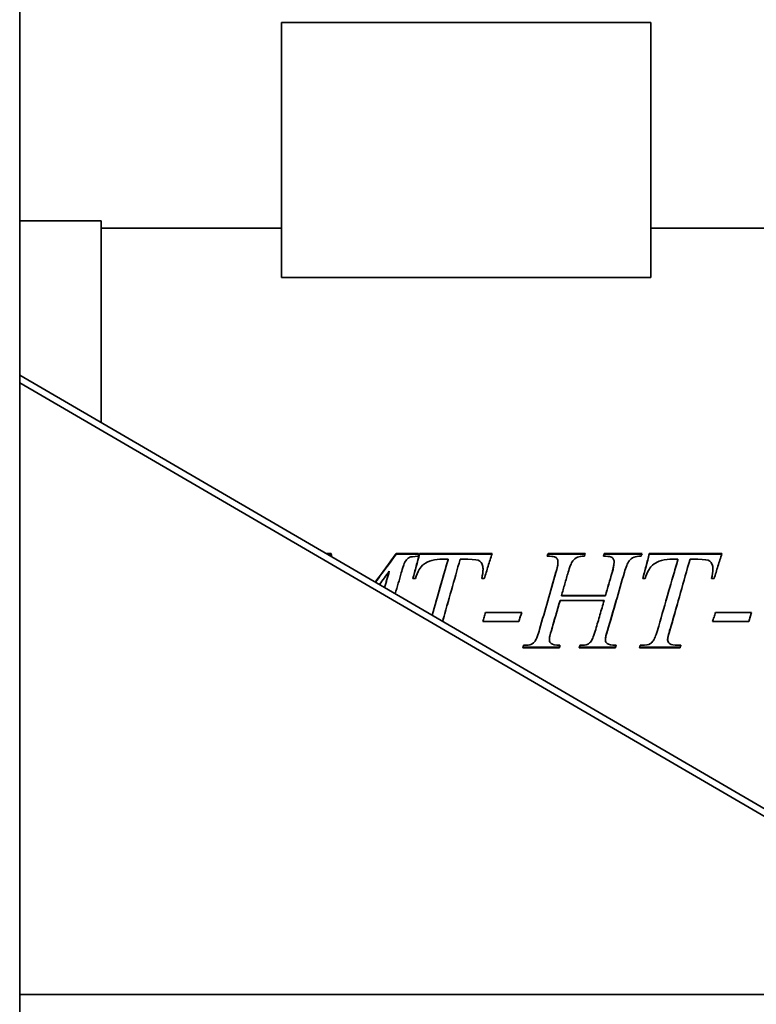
# Model space of a CAD drawing. Header units: millimetres. Extents: x 362 to 898, y 159 to 732.
# Tile 3 of 4: x 578 to 750, y 388 to 617. Entities that reach past the tile are written whole.
import ezdxf

# ---------------------------------------------------------------- set-up
doc = ezdxf.new("R2010")
doc.units = ezdxf.units.MM
doc.header["$LTSCALE"] = 3
doc.layers.add('Krawędzie widoczne(ISO)', color=7, linetype='Continuous', lineweight=35, true_color=0x262659)

msp = doc.modelspace()

# ---------------------------------------------------------------- linework, layer by layer
at = {"layer": 'Krawędzie widoczne(ISO)'}
for p, q in [((578.25, 732.5), (578.25, 158.5)), ((639.28, 616.2), (725.28, 616.2)), ((639.28, 616.2), (639.28, 556.77)), ((725.28, 616.2), (725.28, 556.77)), ((597.25, 570), (578.25, 570)), ((597.25, 523), (597.25, 570)), ((597.25, 568.3), (639.28, 568.3)), ((725.28, 568.3), (897.75, 568.3)), ((639.28, 556.77), (725.28, 556.77)), ((805.44, 401.78), (578.25, 534.06)), ((578.25, 532.24), (805.44, 399.96)), ((649.69, 492.47), (650.82, 492.47)), ((649.9, 492.34), (650.82, 492.34)), ((650.82, 492.34), (650.82, 492.47)), ((665.97, 492.47), (671.17, 492.47)), ((665.97, 492.34), (665.97, 492.47)), ((665.97, 492.34), (671.17, 492.34)), ((671.17, 491.88), (671.17, 492.47)), ((671.4, 492.34), (671.4, 492.47)), ((671.4, 492.47), (688.29, 492.47)), ((671.4, 492.34), (688.25, 492.34)), ((678.07, 491.17), (676.81, 491.17)), ((678.07, 491.06), (678.07, 491.17)), ((682.69, 491.17), (680.87, 491.17)), ((701.34, 492.47), (710.01, 492.47)), ((701.34, 492.34), (701.34, 492.47)), ((701.34, 492.34), (709.97, 492.34)), ((714.41, 492.47), (723.25, 492.47)), ((714.41, 492.34), (714.41, 492.47)), ((714.41, 492.34), (723.21, 492.34)), ((724.94, 492.34), (724.94, 492.47)), ((724.94, 492.47), (741.84, 492.47)), ((724.94, 492.34), (741.8, 492.34)), ((731.61, 491.17), (730.35, 491.17)), ((731.61, 491.06), (731.61, 491.17)), ((736.23, 491.17), (734.42, 491.17)), ((686.19, 488.85), (686.19, 488.93)), ((703.66, 490.47), (703.66, 490.58)), ((716.73, 490.47), (716.73, 490.58)), ((739.74, 488.85), (739.74, 488.93)), ((664.35, 488.32), (664.35, 488.39)), ((670.45, 486.66), (669.85, 486.66)), ((686.48, 486.66), (685.89, 486.66)), ((723.99, 486.66), (723.4, 486.66)), ((740.02, 486.66), (739.43, 486.66)), ((704.47, 482.67), (704.47, 482.69)), ((704.47, 482.69), (714.7, 482.69)), ((704.47, 482.67), (714.7, 482.67)), ((714.7, 482.67), (714.7, 482.69)), ((714.41, 481.57), (704.15, 481.57)), ((714.39, 481.5), (714.41, 481.57)), ((686.8, 478.79), (695.21, 478.79)), ((740.35, 478.79), (748.76, 478.79)), ((694.55, 476.63), (686.14, 476.63)), ((694.55, 476.69), (686.15, 476.69)), ((694.55, 476.69), (694.55, 476.63)), ((730.03, 475.71), (730.03, 475.64)), ((748.09, 476.63), (739.68, 476.63)), ((748.09, 476.69), (739.7, 476.69)), ((748.09, 476.69), (748.09, 476.63)), ((702.12, 474.6), (702.12, 474.52)), ((715.2, 474.6), (715.2, 474.52)), ((729.2, 472.53), (729.2, 472.42)), ((703.99, 470.53), (695.47, 470.53)), ((703.99, 470.66), (695.51, 470.66)), ((701.65, 472.46), (701.65, 472.35)), ((703.99, 470.66), (703.99, 470.53)), ((717.02, 470.53), (708.57, 470.53)), ((717.02, 470.66), (708.61, 470.66)), ((714.72, 472.46), (714.72, 472.35)), ((717.02, 470.66), (717.02, 470.53)), ((732.11, 470.53), (722.64, 470.53)), ((732.11, 470.66), (722.68, 470.66)), ((722.82, 471.12), (723.25, 471.12)), ((731.56, 471.12), (732.29, 471.12)), ((732.11, 470.66), (732.11, 470.53)), ((807.25, 389.81), (578.25, 389.81))]:
    msp.add_line(p, q, dxfattribs=at)
for centre, major_axis, ratio, start_param, end_param in [((701.24, 480.31), (30.29, 91.56), 0.038896, 1.450512, 1.456995), ((701.24, 480.3), (30.33, 90.62), 0.039303, 1.450652, 1.455797), ((709.93, 480.71), (-24.36, -90.02), 0.032363, 4.590085, 4.596677), ((714.33, 480.71), (24.36, 90.02), 0.032363, 1.448492, 1.455085), ((714.33, 480.7), (24.38, 89.05), 0.032714, 1.44859, 1.453824), ((723.15, 480.31), (-30.29, -91.56), 0.038896, 4.592105, 4.598588), ((695.56, 482.69), (30.29, 91.56), 0.038896, 4.592105, 4.598588), ((704.05, 481.99), (-18.69, -87.78), 0.025807, 1.446862, 1.45219), ((704.05, 481.98), (-18.68, -88.76), 0.025523, 1.4468, 1.453485), ((708.68, 482.91), (33.36, 92.44), 0.042034, 4.593222, 4.599644), ((717.11, 482.49), (-27.32, -89.8), 0.036051, 1.449583, 1.454801), ((717.11, 482.48), (-27.29, -90.76), 0.035671, 1.449464, 1.456004), ((722.73, 482.48), (27.29, 90.76), 0.035671, 4.591057, 4.597597), ((732.2, 482.49), (-27.32, -89.8), 0.036051, 1.449583, 1.454773), ((732.2, 482.48), (-27.29, -90.76), 0.035671, 1.449464, 1.456004)]:
    msp.add_ellipse(centre, major_axis=major_axis, ratio=ratio, start_param=start_param, end_param=end_param, dxfattribs=at)
for points in [[(650.82, 492.47), (650.85, 492.23), (650.88, 492), (650.9, 491.76)], [(650.82, 492.34), (650.84, 492.15), (650.87, 491.96), (650.89, 491.77)], [(661.09, 485.83), (662.72, 488.05), (664.34, 490.27), (665.97, 492.47)], [(661.12, 485.81), (662.74, 488), (664.35, 490.18), (665.97, 492.34)], [(671.17, 491.88), (670, 491.8), (669.32, 491.72), (669.12, 491.63)], [(669.87, 486.66), (670.38, 488.56), (670.89, 490.45), (671.4, 492.34)], [(674.31, 478.13), (675.56, 482.48), (676.81, 486.84), (678.07, 491.17)], [(675.28, 481.5), (676.21, 484.69), (677.14, 487.88), (678.07, 491.06)], [(680.87, 491.17), (679.51, 486.37), (678.14, 481.52), (676.78, 476.69)], [(685.47, 490.72), (685.11, 491.02), (684.18, 491.17), (682.69, 491.17)], [(708.23, 491.65), (707.72, 491.44), (707.35, 491.16), (707.11, 490.81)], [(709.84, 491.88), (709.11, 491.89), (708.57, 491.82), (708.23, 491.65)], [(721.38, 491.65), (720.86, 491.42), (720.47, 491.14), (720.23, 490.79)], [(723.06, 491.88), (722.3, 491.89), (721.74, 491.82), (721.38, 491.65)], [(723.41, 486.66), (723.92, 488.56), (724.43, 490.45), (724.94, 492.34)], [(727.12, 475.57), (728.62, 480.77), (730.11, 485.99), (731.61, 491.17)], [(728.82, 481.5), (729.75, 484.69), (730.68, 487.88), (731.61, 491.06)], [(734.42, 491.17), (732.95, 486.02), (731.49, 480.82), (730.03, 475.64)], [(739.02, 490.72), (738.66, 491.02), (737.73, 491.17), (736.23, 491.17)], [(685.89, 486.66), (686.09, 487.5), (686.19, 488.26), (686.19, 488.93)], [(685.9, 486.66), (686.09, 487.47), (686.19, 488.2), (686.19, 488.85)], [(703.19, 488.05), (703.51, 489.11), (703.66, 489.92), (703.66, 490.47)], [(716.28, 488.05), (716.58, 489.09), (716.73, 489.9), (716.73, 490.47)], [(739.43, 486.66), (739.63, 487.5), (739.74, 488.26), (739.74, 488.93)], [(739.44, 486.66), (739.64, 487.47), (739.74, 488.2), (739.74, 488.85)], [(664.35, 488.39), (663.59, 487.35), (662.83, 486.31), (662.07, 485.26)], [(663.25, 484.57), (663.62, 485.85), (663.99, 487.12), (664.35, 488.39)], [(663.26, 484.57), (663.63, 485.82), (663.99, 487.07), (664.35, 488.32)], [(667.16, 488), (666.68, 486.38), (666.21, 484.75), (665.73, 483.13)], [(699.37, 474.84), (700.64, 479.26), (701.92, 483.71), (703.19, 488.13)], [(701.29, 481.5), (701.92, 483.69), (702.56, 485.87), (703.19, 488.05)], [(714.7, 482.67), (715.22, 484.47), (715.75, 486.26), (716.28, 488.05)], [(719.14, 488.13), (717.83, 483.6), (716.51, 479.04), (715.2, 474.52)], [(678.14, 481.5), (677.68, 479.9), (677.22, 478.3), (676.77, 476.7)], [(704.13, 481.5), (703.46, 479.2), (702.79, 476.89), (702.12, 474.6)], [(717.22, 481.5), (716.55, 479.2), (715.87, 476.89), (715.2, 474.6)], [(731.68, 481.5), (731.13, 479.57), (730.58, 477.64), (730.03, 475.71)], [(730.03, 475.71), (729.48, 473.99), (729.2, 472.93), (729.2, 472.53)], [(702.12, 474.6), (701.8, 473.62), (701.65, 472.9), (701.65, 472.46)], [(715.2, 474.6), (714.88, 473.6), (714.72, 472.89), (714.72, 472.46)], [(695.66, 471.12), (696.53, 471.14), (697.1, 471.22), (697.37, 471.35)], [(697.37, 471.35), (697.8, 471.54), (698.12, 471.78), (698.32, 472.08)], [(708.78, 471.12), (709.64, 471.14), (710.2, 471.22), (710.47, 471.35)], [(710.47, 471.35), (710.91, 471.54), (711.22, 471.78), (711.41, 472.08)], [(723.25, 471.12), (724.09, 471.12), (724.74, 471.25), (725.19, 471.53)]]:
    msp.add_open_spline(points, degree=3, dxfattribs=at)
for points, knots in [([(669.12, 491.63), (668.98, 491.57), (668.85, 491.49), (668.6, 491.29), (668.48, 491.16), (668.24, 490.88), (668.15, 490.74), (667.94, 490.4), (667.77, 489.99), (667.46, 489.1), (667.29, 488.53), (667.16, 488)], [-0.3319975, -0.3319975, -0.3319975, -0.3319975, -0.3185612, -0.3185612, -0.3033825, -0.3033825, -0.2856755, -0.2856755, -0.1635452, -0.1635452, 0, 0, 0, 0]), ([(669.85, 486.66), (670.11, 487.63), (670.37, 488.6), (670.88, 490.54), (671.14, 491.5), (671.4, 492.47)], [-0.604441, -0.604441, -0.604441, -0.604441, -0.3022205, -0.3022205, 0, 0, 0, 0]), ([(676.81, 491.17), (675.97, 491.17), (675.07, 491.1), (673.42, 490.67), (672.89, 490.35), (671.9, 489.65), (671.54, 489.15), (670.93, 488.16), (670.65, 487.39), (670.45, 486.66)], [-0.4917243, -0.4917243, -0.4917243, -0.4917243, -0.4227615, -0.4227615, -0.3509977, -0.3509977, -0.2281265, -0.2281265, 0, 0, 0, 0]), ([(688.29, 492.47), (687.99, 491.5), (687.69, 490.54), (687.08, 488.6), (686.78, 487.63), (686.48, 486.66)], [-0.6118957, -0.6118957, -0.6118957, -0.6118957, -0.3059478, -0.3059478, 0, 0, 0, 0]), ([(703.66, 490.58), (703.66, 490.85), (703.59, 491.09), (703.46, 491.29), (703.32, 491.5), (703.11, 491.64), (702.83, 491.74), (702.54, 491.83), (701.98, 491.88), (701.15, 491.88)], [0, 0, 0, 0, 1, 1, 1, 2, 2, 2, 3, 3, 3, 3]), ([(707.11, 490.81), (706.92, 490.53), (706.75, 490.15), (706.39, 489.27), (706.2, 488.68), (706.03, 488.14)], [-0.2869162, -0.2869162, -0.2869162, -0.2869162, -0.1689798, -0.1689798, 0, 0, 0, 0]), ([(716.73, 490.58), (716.73, 490.85), (716.66, 491.09), (716.53, 491.29), (716.4, 491.5), (716.19, 491.64), (715.91, 491.74), (715.63, 491.83), (715.08, 491.88), (714.25, 491.88)], [0, 0, 0, 0, 1, 1, 1, 2, 2, 2, 3, 3, 3, 3]), ([(723.4, 486.66), (723.65, 487.63), (723.91, 488.6), (724.43, 490.54), (724.69, 491.5), (724.94, 492.47)], [-0.604441, -0.604441, -0.604441, -0.604441, -0.3022205, -0.3022205, 0, 0, 0, 0]), ([(730.35, 491.17), (729.52, 491.17), (728.61, 491.1), (726.96, 490.67), (726.43, 490.35), (725.44, 489.65), (725.08, 489.15), (724.47, 488.16), (724.19, 487.39), (723.99, 486.66)], [-0.4917243, -0.4917243, -0.4917243, -0.4917243, -0.4227615, -0.4227615, -0.3509977, -0.3509977, -0.2281265, -0.2281265, 0, 0, 0, 0]), ([(741.84, 492.47), (741.54, 491.5), (741.23, 490.54), (740.63, 488.6), (740.33, 487.63), (740.02, 486.66)], [-0.6118957, -0.6118957, -0.6118957, -0.6118957, -0.3059478, -0.3059478, 0, 0, 0, 0]), ([(686.19, 488.93), (686.19, 489.29), (686.14, 489.64), (685.95, 490.12), (685.88, 490.25), (685.7, 490.51), (685.59, 490.62), (685.47, 490.72)], [-0.200493, -0.200493, -0.200493, -0.200493, -0.0941417, -0.0941417, -0.0467778, -0.0467778, 0, 0, 0, 0]), ([(703.19, 488.13), (703.33, 488.58), (703.46, 489.08), (703.61, 489.87), (703.66, 490.25), (703.66, 490.58)], [-0.2437466, -0.2437466, -0.2437466, -0.2437466, -0.1000813, -0.1000813, 0, 0, 0, 0]), ([(716.28, 488.13), (716.41, 488.58), (716.53, 489.07), (716.68, 489.86), (716.73, 490.24), (716.73, 490.58)], [-0.2446863, -0.2446863, -0.2446863, -0.2446863, -0.1026943, -0.1026943, 0, 0, 0, 0]), ([(720.23, 490.79), (720.02, 490.49), (719.83, 490.09), (719.48, 489.23), (719.29, 488.66), (719.14, 488.13)], [-0.2793179, -0.2793179, -0.2793179, -0.2793179, -0.1667762, -0.1667762, 0, 0, 0, 0]), ([(739.74, 488.93), (739.74, 489.29), (739.69, 489.64), (739.5, 490.12), (739.42, 490.25), (739.24, 490.51), (739.14, 490.62), (739.02, 490.72)], [-0.200493, -0.200493, -0.200493, -0.200493, -0.0941417, -0.0941417, -0.0467778, -0.0467778, 0, 0, 0, 0]), ([(706.03, 488.14), (705.77, 487.24), (705.51, 486.33), (704.99, 484.51), (704.73, 483.6), (704.47, 482.69)], [-0.568493, -0.568493, -0.568493, -0.568493, -0.2842465, -0.2842465, 0, 0, 0, 0]), ([(714.7, 482.69), (714.96, 483.59), (715.22, 484.5), (715.75, 486.31), (716.02, 487.22), (716.28, 488.13)], [-0.5672626, -0.5672626, -0.5672626, -0.5672626, -0.2836313, -0.2836313, 0, 0, 0, 0]), ([(704.15, 481.57), (703.81, 480.39), (703.47, 479.22), (702.79, 476.86), (702.45, 475.69), (702.12, 474.52)], [-0.7353216, -0.7353216, -0.7353216, -0.7353216, -0.3676608, -0.3676608, 0, 0, 0, 0]), ([(712.45, 474.84), (712.78, 475.96), (713.1, 477.08), (713.76, 479.32), (714.08, 480.45), (714.41, 481.57)], [-0.7022017, -0.7022017, -0.7022017, -0.7022017, -0.3511008, -0.3511008, 0, 0, 0, 0]), ([(686.14, 476.63), (686.25, 476.99), (686.36, 477.35), (686.58, 478.07), (686.69, 478.43), (686.8, 478.79)], [-0.2257156, -0.2257156, -0.2257156, -0.2257156, -0.1128578, -0.1128578, 0, 0, 0, 0]), ([(695.2, 478.79), (695.1, 478.44), (694.99, 478.1), (694.77, 477.4), (694.66, 477.04), (694.55, 476.69)], [-0.220057, -0.220057, -0.220057, -0.220057, -0.1116667, -0.1116667, 0, 0, 0, 0]), ([(695.21, 478.79), (695.1, 478.43), (694.99, 478.07), (694.77, 477.35), (694.66, 476.99), (694.55, 476.63)], [-0.2257156, -0.2257156, -0.2257156, -0.2257156, -0.1128578, -0.1128578, 0, 0, 0, 0]), ([(739.68, 476.63), (739.79, 476.99), (739.9, 477.35), (740.12, 478.07), (740.24, 478.43), (740.35, 478.79)], [-0.2257156, -0.2257156, -0.2257156, -0.2257156, -0.1128578, -0.1128578, 0, 0, 0, 0]), ([(748.75, 478.79), (748.64, 478.44), (748.53, 478.1), (748.31, 477.4), (748.2, 477.04), (748.09, 476.69)], [-0.220057, -0.220057, -0.220057, -0.220057, -0.1116667, -0.1116667, 0, 0, 0, 0]), ([(748.76, 478.79), (748.65, 478.43), (748.54, 478.07), (748.31, 477.35), (748.2, 476.99), (748.09, 476.63)], [-0.2257156, -0.2257156, -0.2257156, -0.2257156, -0.1128578, -0.1128578, 0, 0, 0, 0]), ([(698.32, 472.08), (698.5, 472.35), (698.67, 472.75), (699.01, 473.65), (699.2, 474.27), (699.37, 474.84)], [-0.2922591, -0.2922591, -0.2922591, -0.2922591, -0.1770804, -0.1770804, 0, 0, 0, 0]), ([(711.41, 472.08), (711.58, 472.34), (711.75, 472.74), (712.09, 473.64), (712.29, 474.27), (712.45, 474.84)], [-0.2919012, -0.2919012, -0.2919012, -0.2919012, -0.1775981, -0.1775981, 0, 0, 0, 0]), ([(725.19, 471.53), (725.32, 471.6), (725.43, 471.69), (725.65, 471.91), (725.76, 472.04), (725.95, 472.33), (726.02, 472.47), (726.21, 472.81), (726.38, 473.26), (726.72, 474.24), (726.93, 474.93), (727.12, 475.57)], [-0.3700156, -0.3700156, -0.3700156, -0.3700156, -0.3560757, -0.3560757, -0.3398789, -0.3398789, -0.3220139, -0.3220139, -0.2001348, -0.2001348, 0, 0, 0, 0]), ([(730.03, 475.64), (729.81, 474.96), (729.58, 474.19), (729.3, 473.11), (729.2, 472.66), (729.2, 472.42)], [-0.1877686, -0.1877686, -0.1877686, -0.1877686, -0.0730833, -0.0730833, 0, 0, 0, 0]), ([(702.12, 474.52), (701.99, 474.11), (701.86, 473.65), (701.7, 472.93), (701.65, 472.61), (701.65, 472.35)], [-0.1913797, -0.1913797, -0.1913797, -0.1913797, -0.0794746, -0.0794746, 0, 0, 0, 0]), ([(715.2, 474.52), (715.07, 474.1), (714.93, 473.64), (714.77, 472.93), (714.72, 472.61), (714.72, 472.35)], [-0.1896141, -0.1896141, -0.1896141, -0.1896141, -0.0779615, -0.0779615, 0, 0, 0, 0]), ([(701.65, 472.35), (701.65, 471.98), (701.79, 471.7), (702.07, 471.51), (702.35, 471.32), (703.03, 471.19), (704.11, 471.12)], [0, 0, 0, 0, 1, 1, 1, 2, 2, 2, 2]), ([(714.72, 472.35), (714.72, 471.98), (714.86, 471.7), (715.15, 471.51), (715.43, 471.32), (716.12, 471.19), (717.2, 471.12)], [0, 0, 0, 0, 1, 1, 1, 2, 2, 2, 2]), ([(729.2, 472.42), (729.2, 472.04), (729.38, 471.73), (729.72, 471.48), (730.07, 471.24), (730.68, 471.12), (731.56, 471.12)], [0, 0, 0, 0, 1, 1, 1, 2, 2, 2, 2])]:
    msp.add_open_spline(points, degree=3, knots=knots, dxfattribs=at)

doc.saveas('drawing.dxf')
